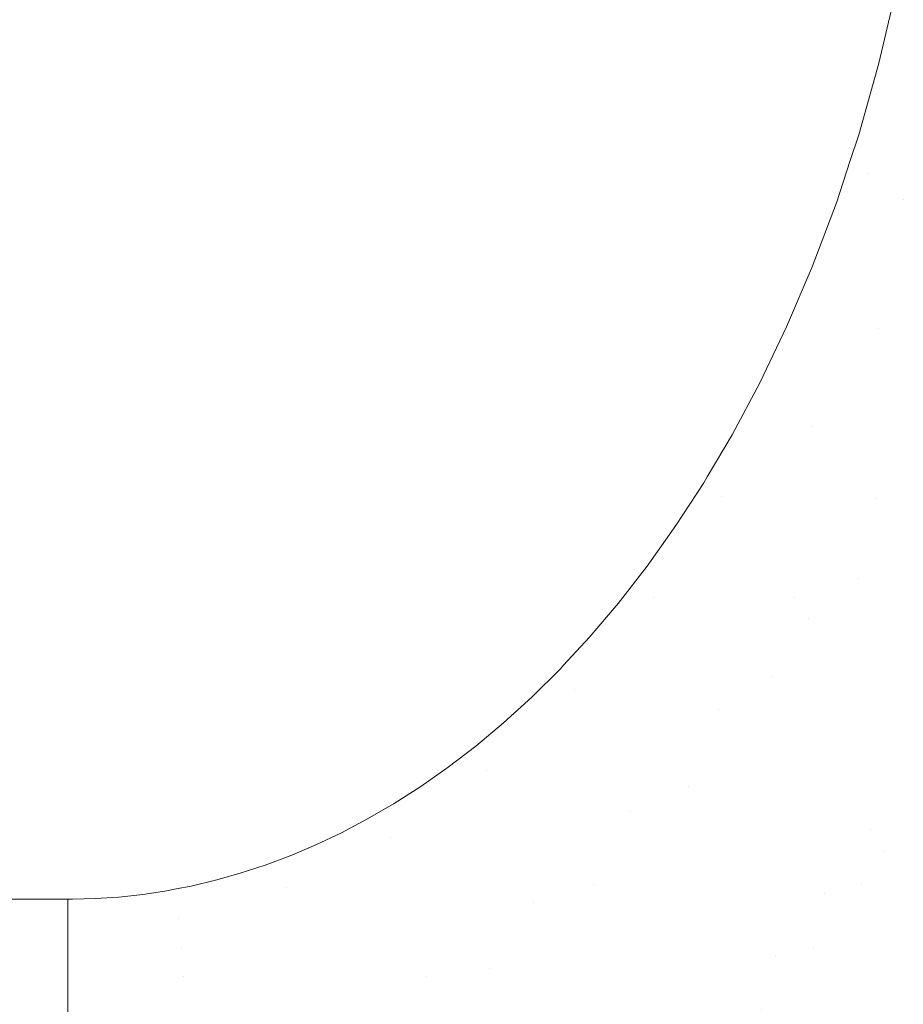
# Model space of a CAD drawing. Header units: centimetres. Extents: x -17.1 to 18.2, y 4.2 to 6.
# Tile 236 of 256: x 6.2224 to 6.2896, y 4.5922 to 4.6671. Entities that reach past the tile are written whole.
import ezdxf

# ---------------------------------------------------------------- set-up
doc = ezdxf.new("R2010")
doc.units = ezdxf.units.CM
doc.header["$LTSCALE"] = 2.54
doc.layers.add('Lucido design-1', color=7, linetype='Continuous')

# ---------------------------------------------------------------- blocks, each defined once
blk = doc.blocks.new('Gruppo-3-1')
at = {"color": 7, "linetype": 'Continuous', "lineweight": 9}
blk.add_3dface([(-17.020308, 5.900212, -2276.22217), (-17.020308, 4.300212, -2276.22217), (18.147234, 4.300212, -2276.22217), (18.147234, 5.900212, -2276.22217)], dxfattribs=at)
for points, invisible_edges in [([(18.147234, 5.900212, -2277.02217), (6.24222, 4.401209, -2277.02217), (6.247738, 4.402007, -2277.02217)], 9), ([(6.24222, 4.401209, -2277.02217), (18.147234, 5.900212, -2277.02217), (18.147234, 4.300212, -2277.02217)], 9), ([(18.147234, 5.900212, -2277.02217), (6.247738, 4.402007, -2277.02217), (6.250767, 4.402575, -2277.02217)], 9), ([(6.250767, 4.402575, -2277.02217), (6.253268, 4.403044, -2277.02217), (18.147234, 5.900212, -2277.02217)], 10), ([(18.147234, 5.900212, -2277.02217), (6.253268, 4.403044, -2277.02217), (6.258817, 4.404324, -2277.02217)], 9), ([(18.147234, 5.900212, -2277.02217), (6.258817, 4.404324, -2277.02217), (6.26439, 4.405856, -2277.02217)], 9), ([(18.147234, 5.900212, -2277.02217), (6.26439, 4.405856, -2277.02217), (6.269994, 4.407647, -2277.02217)], 9), ([(18.147234, 5.900212, -2277.02217), (6.269994, 4.407647, -2277.02217), (6.275634, 4.409711, -2277.02217)], 9), ([(18.147234, 5.900212, -2277.02217), (6.275634, 4.409711, -2277.02217), (6.281313, 4.412058, -2277.02217)], 9), ([(18.147234, 5.900212, -2277.02217), (6.281313, 4.412058, -2277.02217), (6.287038, 4.414703, -2277.02217)], 9), ([(18.147234, 5.900212, -2277.02217), (6.287038, 4.414703, -2277.02217), (6.292811, 4.417664, -2277.02217)], 9), ([(-5.162661, 4.672217, -2276.62217), (6.289069, 4.669536, -2276.62217), (6.287719, 4.663812, -2276.62217)], 9), ([(6.287719, 4.663812, -2276.62217), (6.28618, 4.65835, -2276.62217), (6.285538, 4.6564, -2276.62217), (-5.162661, 4.672217, -2276.62217)], 12), ([(-5.161034, 4.664758, -2276.62217), (-5.162268, 4.670124, -2276.62217), (-5.162661, 4.672217, -2276.62217), (6.285538, 4.6564, -2276.62217)], 12), ([(6.287719, 4.663812, -2276.62217), (6.289069, 4.669536, -2276.62217), (6.291024, 4.671591, -2276.622195), (6.286886, 4.655419, -2276.622195)], 14), ([(6.291024, 4.671591, -2276.622195), (6.292447, 4.670964, -2276.622269), (6.288218, 4.654438, -2276.622269), (6.286886, 4.655419, -2276.622195)], 15), ([(6.289561, 4.65345, -2276.622396), (6.288218, 4.654438, -2276.622269), (6.292447, 4.670964, -2276.622269), (6.293881, 4.670332, -2276.622396)], 15), ([(6.293881, 4.670332, -2276.622396), (6.295326, 4.669696, -2276.622574), (6.290914, 4.652454, -2276.622574), (6.289561, 4.65345, -2276.622396)], 15), ([(6.285538, 4.6564, -2276.62217), (-5.159637, 4.659626, -2276.62217), (-5.161034, 4.664758, -2276.62217)], 9), ([(6.286886, 4.655419, -2276.622195), (6.28618, 4.65835, -2276.62217), (6.287719, 4.663812, -2276.62217)], 9), ([(6.285538, 4.6564, -2276.62217), (-5.158617, 4.656399, -2276.62217), (-5.159637, 4.659626, -2276.62217)], 9), ([(6.286886, 4.655419, -2276.622195), (6.285538, 4.6564, -2276.62217), (6.28618, 4.65835, -2276.62217)], 9), ([(-5.15643, 4.650123, -2276.62217), (-5.158095, 4.654744, -2276.62217), (-5.158617, 4.656399, -2276.62217), (6.285538, 4.6564, -2276.62217)], 12), ([(-5.154661, 4.645769, -2276.62217), (-5.15643, 4.650123, -2276.62217), (6.285538, 4.6564, -2276.62217)], 10), ([(6.285538, 4.6564, -2276.62217), (-5.152073, 4.640221, -2276.62217), (-5.152807, 4.641681, -2276.62217), (-5.154661, 4.645769, -2276.62217)], 9), ([(-5.150885, 4.637859, -2276.62217), (-5.152073, 4.640221, -2276.62217), (6.285538, 4.6564, -2276.62217)], 10), ([(6.285538, 4.6564, -2276.62217), (-5.146887, 4.630963, -2276.62217), (-5.148912, 4.634296, -2276.62217), (-5.150885, 4.637859, -2276.62217)], 9), ([(6.285538, 4.6564, -2276.62217), (-5.145618, 4.629021, -2276.62217), (-5.146887, 4.630963, -2276.62217)], 9), ([(6.285538, 4.6564, -2276.62217), (-5.142642, 4.62488, -2276.62217), (-5.143568, 4.626094, -2276.62217), (-5.145618, 4.629021, -2276.62217)], 9), ([(-5.141506, 4.62339, -2276.62217), (-5.142642, 4.62488, -2276.62217), (6.285538, 4.6564, -2276.62217)], 10), ([(-5.139441, 4.620895, -2276.62217), (-5.141506, 4.62339, -2276.62217), (6.285538, 4.6564, -2276.62217)], 10), ([(-5.137379, 4.618599, -2276.62217), (-5.139441, 4.620895, -2276.62217), (6.285538, 4.6564, -2276.62217)], 10), ([(-5.135325, 4.616489, -2276.62217), (-5.137379, 4.618599, -2276.62217), (6.285538, 4.6564, -2276.62217)], 10), ([(-5.133282, 4.614553, -2276.62217), (-5.135325, 4.616489, -2276.62217), (6.285538, 4.6564, -2276.62217)], 10), ([(6.285538, 4.6564, -2276.62217), (-5.130266, 4.611987, -2276.62217), (-5.131253, 4.612781, -2276.62217), (-5.133282, 4.614553, -2276.62217)], 9), ([(-5.12924, 4.611162, -2276.62217), (-5.130266, 4.611987, -2276.62217), (6.285538, 4.6564, -2276.62217)], 10), ([(-5.127245, 4.609686, -2276.62217), (-5.12924, 4.611162, -2276.62217), (6.285538, 4.6564, -2276.62217)], 10), ([(-5.125268, 4.608344, -2276.62217), (-5.127245, 4.609686, -2276.62217), (6.285538, 4.6564, -2276.62217)], 10), ([(-5.123308, 4.607127, -2276.62217), (-5.125268, 4.608344, -2276.62217), (6.285538, 4.6564, -2276.62217)], 10), ([(-5.121367, 4.606029, -2276.62217), (-5.123308, 4.607127, -2276.62217), (6.285538, 4.6564, -2276.62217)], 10), ([(-5.119443, 4.605042, -2276.62217), (-5.121367, 4.606029, -2276.62217), (6.285538, 4.6564, -2276.62217)], 10), ([(-5.117535, 4.604161, -2276.62217), (-5.119443, 4.605042, -2276.62217), (6.285538, 4.6564, -2276.62217)], 10), ([(6.285538, 4.6564, -2276.62217), (-5.115409, 4.603293, -2276.62217), (-5.115641, 4.603378, -2276.62217), (-5.117535, 4.604161, -2276.62217)], 9), ([(-5.115409, 4.603293, -2276.62217), (6.285538, 4.6564, -2276.62217), (6.226033, 4.600212, -2276.62217), (-5.099108, 4.600212, -2276.62217)], 11), ([(6.226385, 4.600213, -2276.62217), (6.226033, 4.600212, -2276.62217), (6.285538, 4.6564, -2276.62217)], 10), ([(6.228109, 4.600261, -2276.62217), (6.226385, 4.600213, -2276.62217), (6.285538, 4.6564, -2276.62217)], 10), ([(6.229919, 4.600384, -2276.62217), (6.228109, 4.600261, -2276.62217), (6.285538, 4.6564, -2276.62217)], 10), ([(6.231737, 4.600584, -2276.62217), (6.229919, 4.600384, -2276.62217), (6.285538, 4.6564, -2276.62217)], 10), ([(6.285538, 4.6564, -2276.62217), (6.234278, 4.600999, -2276.62217), (6.233566, 4.600861, -2276.62217), (6.231737, 4.600584, -2276.62217)], 9), ([(6.235408, 4.601219, -2276.62217), (6.234278, 4.600999, -2276.62217), (6.285538, 4.6564, -2276.62217)], 10), ([(6.237265, 4.601661, -2276.62217), (6.235408, 4.601219, -2276.62217), (6.285538, 4.6564, -2276.62217)], 10), ([(6.239138, 4.602189, -2276.62217), (6.237265, 4.601661, -2276.62217), (6.285538, 4.6564, -2276.62217)], 10), ([(6.241031, 4.60281, -2276.62217), (6.239138, 4.602189, -2276.62217), (6.285538, 4.6564, -2276.62217)], 10), ([(6.242945, 4.603527, -2276.62217), (6.241031, 4.60281, -2276.62217), (6.285538, 4.6564, -2276.62217)], 10), ([(6.244881, 4.604347, -2276.62217), (6.242945, 4.603527, -2276.62217), (6.285538, 4.6564, -2276.62217)], 10), ([(6.246842, 4.605276, -2276.62217), (6.244881, 4.604347, -2276.62217), (6.285538, 4.6564, -2276.62217)], 10), ([(6.285538, 4.6564, -2276.62217), (6.250019, 4.607015, -2276.62217), (6.248828, 4.606322, -2276.62217), (6.246842, 4.605276, -2276.62217)], 9), ([(6.250019, 4.607015, -2276.62217), (6.285538, 4.6564, -2276.62217), (6.284478, 4.653174, -2276.62217)], 9), ([(6.284478, 4.653174, -2276.62217), (6.285538, 4.6564, -2276.62217), (6.286886, 4.655419, -2276.622195)], 10), ([(6.286886, 4.655419, -2276.622195), (6.280192, 4.63888, -2276.622195), (6.280688, 4.643735, -2276.62217), (6.282639, 4.6483, -2276.62217)], 11), ([(6.286886, 4.655419, -2276.622195), (6.288218, 4.654438, -2276.622269), (6.281378, 4.637537, -2276.622269), (6.280192, 4.63888, -2276.622195)], 15), ([(6.286886, 4.655419, -2276.622195), (6.282639, 4.6483, -2276.62217), (6.284478, 4.653174, -2276.62217)], 9), ([(6.282573, 4.636184, -2276.622396), (6.281378, 4.637537, -2276.622269), (6.288218, 4.654438, -2276.622269), (6.289561, 4.65345, -2276.622396)], 15), ([(6.250019, 4.607015, -2276.62217), (6.284478, 4.653174, -2276.62217), (6.282639, 4.6483, -2276.62217)], 9), ([(6.287718, 4.643617, -2276.622574), (6.282573, 4.636184, -2276.622396), (6.289561, 4.65345, -2276.622396)], 11), ([(6.289561, 4.65345, -2276.622396), (6.290914, 4.652454, -2276.622574), (6.287718, 4.643617, -2276.622574)], 11), ([(6.287718, 4.643617, -2276.622574), (6.290914, 4.652454, -2276.622574), (6.292275, 4.651453, -2276.622807), (6.289012, 4.64243, -2276.622807)], 15), ([(6.289012, 4.64243, -2276.622807), (6.292275, 4.651453, -2276.622807), (6.293643, 4.650446, -2276.623095), (6.290312, 4.641237, -2276.623095)], 15), ([(6.250019, 4.607015, -2276.62217), (6.282639, 4.6483, -2276.62217), (6.280688, 4.643735, -2276.62217), (6.27865, 4.639481, -2276.62217)], 9), ([(6.280192, 4.63888, -2276.622195), (6.27865, 4.639481, -2276.62217), (6.280688, 4.643735, -2276.62217)], 9), ([(6.287718, 4.643617, -2276.622574), (6.283777, 4.634821, -2276.622574), (6.282573, 4.636184, -2276.622396)], 11), ([(6.289012, 4.64243, -2276.622807), (6.284988, 4.633449, -2276.622807), (6.283777, 4.634821, -2276.622574), (6.287718, 4.643617, -2276.622574)], 15), ([(6.290312, 4.641237, -2276.623095), (6.286206, 4.63207, -2276.623095), (6.284988, 4.633449, -2276.622807), (6.289012, 4.64243, -2276.622807)], 15), ([(6.291619, 4.640038, -2276.623439), (6.287429, 4.630685, -2276.623439), (6.286206, 4.63207, -2276.623095), (6.290312, 4.641237, -2276.623095)], 15), ([(6.290899, 4.634047, -2276.623839), (6.287429, 4.630685, -2276.623439), (6.291619, 4.640038, -2276.623439)], 11), ([(6.27865, 4.639481, -2276.62217), (6.276544, 4.635535, -2276.62217), (6.250019, 4.607015, -2276.62217)], 10), ([(6.276544, 4.635535, -2276.62217), (6.27865, 4.639481, -2276.62217), (6.280192, 4.63888, -2276.622195), (6.275753, 4.630837, -2276.622195)], 14), ([(6.280192, 4.63888, -2276.622195), (6.281378, 4.637537, -2276.622269), (6.276842, 4.629318, -2276.622269), (6.275753, 4.630837, -2276.622195)], 15), ([(6.277939, 4.627787, -2276.622396), (6.276842, 4.629318, -2276.622269), (6.281378, 4.637537, -2276.622269), (6.282573, 4.636184, -2276.622396)], 15), ([(6.282573, 4.636184, -2276.622396), (6.283777, 4.634821, -2276.622574), (6.279044, 4.626245, -2276.622574), (6.277939, 4.627787, -2276.622396)], 15), ([(6.276544, 4.635535, -2276.62217), (6.274664, 4.632348, -2276.62217), (6.250019, 4.607015, -2276.62217)], 10), ([(6.275753, 4.630837, -2276.622195), (6.274664, 4.632348, -2276.62217), (6.276544, 4.635535, -2276.62217)], 9), ([(6.280156, 4.624693, -2276.622807), (6.279044, 4.626245, -2276.622574), (6.283777, 4.634821, -2276.622574), (6.284988, 4.633449, -2276.622807)], 15), ([(6.290899, 4.634047, -2276.623839), (6.288657, 4.629294, -2276.623839), (6.287429, 4.630685, -2276.623439)], 11), ([(6.292175, 4.632746, -2276.624298), (6.289889, 4.627899, -2276.624298), (6.288657, 4.629294, -2276.623839), (6.290899, 4.634047, -2276.623839)], 15), ([(6.284988, 4.633449, -2276.622807), (6.286206, 4.63207, -2276.623095), (6.281273, 4.623134, -2276.623095), (6.280156, 4.624693, -2276.622807)], 15), ([(6.250019, 4.607015, -2276.62217), (6.274664, 4.632348, -2276.62217), (6.274392, 4.631887, -2276.62217), (6.272279, 4.62863, -2276.62217)], 9), ([(6.274392, 4.631887, -2276.62217), (6.274664, 4.632348, -2276.62217), (6.275753, 4.630837, -2276.622195)], 10), ([(6.272279, 4.62863, -2276.62217), (6.274392, 4.631887, -2276.62217), (6.275753, 4.630837, -2276.622195)], 10), ([(6.282397, 4.621567, -2276.623439), (6.281273, 4.623134, -2276.623095), (6.286206, 4.63207, -2276.623095), (6.287429, 4.630685, -2276.623439)], 15), ([(6.275753, 4.630837, -2276.622195), (6.270547, 4.623197, -2276.622195), (6.270082, 4.625537, -2276.62217), (6.272279, 4.62863, -2276.62217)], 11), ([(6.275753, 4.630837, -2276.622195), (6.276842, 4.629318, -2276.622269), (6.271522, 4.621511, -2276.622269), (6.270547, 4.623197, -2276.622195)], 15), ([(6.2862, 4.6246, -2276.623839), (6.282397, 4.621567, -2276.623439), (6.287429, 4.630685, -2276.623439)], 11), ([(6.287429, 4.630685, -2276.623439), (6.288657, 4.629294, -2276.623839), (6.2862, 4.6246, -2276.623839)], 11), ([(6.272504, 4.619811, -2276.622396), (6.271522, 4.621511, -2276.622269), (6.276842, 4.629318, -2276.622269), (6.277939, 4.627787, -2276.622396)], 15), ([(6.2862, 4.6246, -2276.623839), (6.288657, 4.629294, -2276.623839), (6.289889, 4.627899, -2276.624298), (6.287384, 4.623113, -2276.624298)], 15), ([(6.250019, 4.607015, -2276.62217), (6.272279, 4.62863, -2276.62217), (6.270082, 4.625537, -2276.62217), (6.267878, 4.622701, -2276.62217)], 9), ([(6.277939, 4.627787, -2276.622396), (6.279044, 4.626245, -2276.622574), (6.273494, 4.6181, -2276.622574), (6.272504, 4.619811, -2276.622396)], 15), ([(6.287384, 4.623113, -2276.624298), (6.289889, 4.627899, -2276.624298), (6.291123, 4.626502, -2276.624816), (6.288569, 4.621623, -2276.624816)], 15), ([(6.274489, 4.616377, -2276.622807), (6.273494, 4.6181, -2276.622574), (6.279044, 4.626245, -2276.622574), (6.280156, 4.624693, -2276.622807)], 15), ([(6.288569, 4.621623, -2276.624816), (6.291123, 4.626502, -2276.624816), (6.292359, 4.625102, -2276.625393), (6.289757, 4.620131, -2276.625393)], 15), ([(6.267878, 4.622701, -2276.62217), (6.270082, 4.625537, -2276.62217), (6.270547, 4.623197, -2276.622195)], 10), ([(6.280156, 4.624693, -2276.622807), (6.281273, 4.623134, -2276.623095), (6.27549, 4.614646, -2276.623095), (6.274489, 4.616377, -2276.622807)], 15), ([(6.2862, 4.6246, -2276.623839), (6.283524, 4.619994, -2276.623839), (6.282397, 4.621567, -2276.623439)], 11), ([(6.287384, 4.623113, -2276.624298), (6.284655, 4.618416, -2276.624298), (6.283524, 4.619994, -2276.623839), (6.2862, 4.6246, -2276.623839)], 15), ([(6.267878, 4.622701, -2276.62217), (6.265678, 4.620108, -2276.62217), (6.250019, 4.607015, -2276.62217)], 10), ([(6.265678, 4.620108, -2276.62217), (6.267878, 4.622701, -2276.62217), (6.270547, 4.623197, -2276.622195), (6.26458, 4.616181, -2276.622195)], 14), ([(6.270547, 4.623197, -2276.622195), (6.271522, 4.621511, -2276.622269), (6.265425, 4.614341, -2276.622269), (6.26458, 4.616181, -2276.622195)], 15), ([(6.279555, 4.617164, -2276.623439), (6.27549, 4.614646, -2276.623095), (6.281273, 4.623134, -2276.623095)], 11), ([(6.281273, 4.623134, -2276.623095), (6.282397, 4.621567, -2276.623439), (6.279555, 4.617164, -2276.623439)], 11), ([(6.288569, 4.621623, -2276.624816), (6.285788, 4.616835, -2276.624816), (6.284655, 4.618416, -2276.624298), (6.287384, 4.623113, -2276.624298)], 15), ([(6.266275, 4.612486, -2276.622396), (6.265425, 4.614341, -2276.622269), (6.271522, 4.621511, -2276.622269), (6.272504, 4.619811, -2276.622396)], 15), ([(6.279555, 4.617164, -2276.623439), (6.282397, 4.621567, -2276.623439), (6.283524, 4.619994, -2276.623839), (6.280626, 4.615503, -2276.623839)], 15), ([(6.289757, 4.620131, -2276.625393), (6.286922, 4.615252, -2276.625393), (6.285788, 4.616835, -2276.624816), (6.288569, 4.621623, -2276.624816)], 15), ([(6.265678, 4.620108, -2276.62217), (6.263738, 4.61801, -2276.62217), (6.250019, 4.607015, -2276.62217)], 10), ([(6.26458, 4.616181, -2276.622195), (6.263738, 4.61801, -2276.62217), (6.265678, 4.620108, -2276.62217)], 9), ([(6.272504, 4.619811, -2276.622396), (6.273494, 4.6181, -2276.622574), (6.267132, 4.610619, -2276.622574), (6.266275, 4.612486, -2276.622396)], 15), ([(6.280626, 4.615503, -2276.623839), (6.283524, 4.619994, -2276.623839), (6.284655, 4.618416, -2276.624298), (6.281699, 4.613837, -2276.624298)], 15), ([(6.290944, 4.618639, -2276.62603), (6.288057, 4.613668, -2276.62603), (6.286922, 4.615252, -2276.625393), (6.289757, 4.620131, -2276.625393)], 15), ([(6.250842, 4.607493, -2276.62217), (6.250019, 4.607015, -2276.62217), (6.263738, 4.61801, -2276.62217)], 10), ([(6.252883, 4.608798, -2276.62217), (6.250842, 4.607493, -2276.62217), (6.263738, 4.61801, -2276.62217)], 10), ([(6.254952, 4.610249, -2276.62217), (6.252883, 4.608798, -2276.62217), (6.263738, 4.61801, -2276.62217)], 10), ([(6.257048, 4.611855, -2276.62217), (6.254952, 4.610249, -2276.62217), (6.263738, 4.61801, -2276.62217)], 10), ([(6.259172, 4.613631, -2276.62217), (6.257048, 4.611855, -2276.62217), (6.263738, 4.61801, -2276.62217)], 10), ([(6.263738, 4.61801, -2276.62217), (6.26349, 4.617742, -2276.62217), (6.26132, 4.615588, -2276.62217), (6.259172, 4.613631, -2276.62217)], 8), ([(6.26349, 4.617742, -2276.62217), (6.263738, 4.61801, -2276.62217), (6.26458, 4.616181, -2276.622195)], 10), ([(6.267994, 4.60874, -2276.622807), (6.267132, 4.610619, -2276.622574), (6.273494, 4.6181, -2276.622574), (6.274489, 4.616377, -2276.622807)], 15), ([(6.281699, 4.613837, -2276.624298), (6.284655, 4.618416, -2276.624298), (6.285788, 4.616835, -2276.624816), (6.282775, 4.612167, -2276.624816)], 15), ([(6.292131, 4.617147, -2276.626728), (6.289191, 4.612086, -2276.626728), (6.288057, 4.613668, -2276.62603), (6.290944, 4.618639, -2276.62603)], 15), ([(6.26132, 4.615588, -2276.62217), (6.26349, 4.617742, -2276.62217), (6.26458, 4.616181, -2276.622195)], 10), ([(6.279555, 4.617164, -2276.623439), (6.276495, 4.612906, -2276.623439), (6.27549, 4.614646, -2276.623095)], 11), ([(6.280626, 4.615503, -2276.623839), (6.277505, 4.61116, -2276.623839), (6.276495, 4.612906, -2276.623439), (6.279555, 4.617164, -2276.623439)], 15), ([(6.282775, 4.612167, -2276.624816), (6.285788, 4.616835, -2276.624816), (6.286922, 4.615252, -2276.625393), (6.283853, 4.610496, -2276.625393)], 15), ([(6.293316, 4.615658, -2276.627487), (6.290323, 4.610506, -2276.627487), (6.289191, 4.612086, -2276.626728), (6.292131, 4.617147, -2276.626728)], 15), ([(6.259172, 4.613631, -2276.62217), (6.26132, 4.615588, -2276.62217), (6.26458, 4.616181, -2276.622195), (6.257891, 4.610018, -2276.622195)], 14), ([(6.26458, 4.616181, -2276.622195), (6.265425, 4.614341, -2276.622269), (6.258589, 4.608043, -2276.622269), (6.257891, 4.610018, -2276.622195)], 15), ([(6.274489, 4.616377, -2276.622807), (6.27549, 4.614646, -2276.623095), (6.26886, 4.606851, -2276.623095), (6.267994, 4.60874, -2276.622807)], 15), ([(6.281699, 4.613837, -2276.624298), (6.278517, 4.609409, -2276.624298), (6.277505, 4.61116, -2276.623839), (6.280626, 4.615503, -2276.623839)], 15), ([(6.283853, 4.610496, -2276.625393), (6.286922, 4.615252, -2276.625393), (6.288057, 4.613668, -2276.62603), (6.28493, 4.608824, -2276.62603)], 15), ([(6.259292, 4.606053, -2276.622396), (6.258589, 4.608043, -2276.622269), (6.265425, 4.614341, -2276.622269), (6.266275, 4.612486, -2276.622396)], 15), ([(6.273219, 4.608825, -2276.623439), (6.26886, 4.606851, -2276.623095), (6.27549, 4.614646, -2276.623095)], 11), ([(6.27549, 4.614646, -2276.623095), (6.276495, 4.612906, -2276.623439), (6.273219, 4.608825, -2276.623439)], 11), ([(6.257891, 4.610018, -2276.622195), (6.257048, 4.611855, -2276.62217), (6.259172, 4.613631, -2276.62217)], 9), ([(6.282775, 4.612167, -2276.624816), (6.279532, 4.607653, -2276.624816), (6.278517, 4.609409, -2276.624298), (6.281699, 4.613837, -2276.624298)], 15), ([(6.286007, 4.607153, -2276.626728), (6.28493, 4.608824, -2276.62603), (6.288057, 4.613668, -2276.62603), (6.289191, 4.612086, -2276.626728)], 15), ([(6.273219, 4.608825, -2276.623439), (6.276495, 4.612906, -2276.623439), (6.277505, 4.61116, -2276.623839), (6.274163, 4.606997, -2276.623839)], 15), ([(6.266275, 4.612486, -2276.622396), (6.267132, 4.610619, -2276.622574), (6.26, 4.604048, -2276.622574), (6.259292, 4.606053, -2276.622396)], 15), ([(6.283853, 4.610496, -2276.625393), (6.280547, 4.605896, -2276.625393), (6.279532, 4.607653, -2276.624816), (6.282775, 4.612167, -2276.624816)], 15), ([(6.289191, 4.612086, -2276.626728), (6.290323, 4.610506, -2276.627487), (6.287082, 4.605485, -2276.627487), (6.286007, 4.607153, -2276.626728)], 15), ([(6.254952, 4.610249, -2276.62217), (6.257048, 4.611855, -2276.62217), (6.257891, 4.610018, -2276.622195)], 10), ([(6.260712, 4.602031, -2276.622807), (6.26, 4.604048, -2276.622574), (6.267132, 4.610619, -2276.622574), (6.267994, 4.60874, -2276.622807)], 15), ([(6.274163, 4.606997, -2276.623839), (6.277505, 4.61116, -2276.623839), (6.278517, 4.609409, -2276.624298), (6.27511, 4.605164, -2276.624298)], 15), ([(6.28493, 4.608824, -2276.62603), (6.281563, 4.604138, -2276.62603), (6.280547, 4.605896, -2276.625393), (6.283853, 4.610496, -2276.625393)], 15), ([(6.288154, 4.603821, -2276.628308), (6.287082, 4.605485, -2276.627487), (6.290323, 4.610506, -2276.627487), (6.291452, 4.608931, -2276.628308)], 15), ([(6.252883, 4.608798, -2276.62217), (6.254952, 4.610249, -2276.62217), (6.257891, 4.610018, -2276.622195), (6.250558, 4.604936, -2276.622195)], 14), ([(6.257891, 4.610018, -2276.622195), (6.258589, 4.608043, -2276.622269), (6.251095, 4.602849, -2276.622269), (6.250558, 4.604936, -2276.622195)], 15), ([(6.27511, 4.605164, -2276.624298), (6.278517, 4.609409, -2276.624298), (6.279532, 4.607653, -2276.624816), (6.276058, 4.603326, -2276.624816)], 15), ([(6.250842, 4.607493, -2276.62217), (6.252883, 4.608798, -2276.62217), (6.250558, 4.604936, -2276.622195)], 10), ([(6.267994, 4.60874, -2276.622807), (6.26886, 4.606851, -2276.623095), (6.261429, 4.600004, -2276.623095), (6.260712, 4.602031, -2276.622807)], 15), ([(6.273219, 4.608825, -2276.623439), (6.269731, 4.604952, -2276.623439), (6.26886, 4.606851, -2276.623095)], 11), ([(6.274163, 4.606997, -2276.623839), (6.270605, 4.603047, -2276.623839), (6.269731, 4.604952, -2276.623439), (6.273219, 4.608825, -2276.623439)], 15), ([(6.282579, 4.602382, -2276.626728), (6.281563, 4.604138, -2276.62603), (6.28493, 4.608824, -2276.62603), (6.286007, 4.607153, -2276.626728)], 15), ([(6.290932, 4.604743, -2276.629191), (6.288154, 4.603821, -2276.628308), (6.291452, 4.608931, -2276.628308)], 11), ([(6.250558, 4.604936, -2276.622195), (6.250019, 4.607015, -2276.62217), (6.250842, 4.607493, -2276.62217)], 9), ([(6.251636, 4.600747, -2276.622396), (6.251095, 4.602849, -2276.622269), (6.258589, 4.608043, -2276.622269), (6.259292, 4.606053, -2276.622396)], 15), ([(6.276058, 4.603326, -2276.624816), (6.279532, 4.607653, -2276.624816), (6.280547, 4.605896, -2276.625393), (6.277008, 4.601487, -2276.625393)], 15), ([(6.248828, 4.606322, -2276.62217), (6.250019, 4.607015, -2276.62217), (6.250558, 4.604936, -2276.622195)], 10), ([(6.266038, 4.601322, -2276.623439), (6.261429, 4.600004, -2276.623095), (6.26886, 4.606851, -2276.623095)], 11), ([(6.26886, 4.606851, -2276.623095), (6.269731, 4.604952, -2276.623439), (6.266038, 4.601322, -2276.623439)], 11), ([(6.27511, 4.605164, -2276.624298), (6.271482, 4.601136, -2276.624298), (6.270605, 4.603047, -2276.623839), (6.274163, 4.606997, -2276.623839)], 15), ([(6.286007, 4.607153, -2276.626728), (6.287082, 4.605485, -2276.627487), (6.283592, 4.600628, -2276.627487), (6.282579, 4.602382, -2276.626728)], 15), ([(6.246842, 4.605276, -2276.62217), (6.248828, 4.606322, -2276.62217), (6.250558, 4.604936, -2276.622195)], 10), ([(6.259292, 4.606053, -2276.622396), (6.26, 4.604048, -2276.622574), (6.252181, 4.598629, -2276.622574), (6.251636, 4.600747, -2276.622396)], 15), ([(6.244881, 4.604347, -2276.62217), (6.246842, 4.605276, -2276.62217), (6.250558, 4.604936, -2276.622195), (6.242697, 4.601138, -2276.622195)], 14), ([(6.277008, 4.601487, -2276.625393), (6.280547, 4.605896, -2276.625393), (6.281563, 4.604138, -2276.62603), (6.277958, 4.599647, -2276.62603)], 15), ([(6.28641, 4.601327, -2276.628308), (6.283592, 4.600628, -2276.627487), (6.287082, 4.605485, -2276.627487)], 11), ([(6.287082, 4.605485, -2276.627487), (6.288154, 4.603821, -2276.628308), (6.28641, 4.601327, -2276.628308)], 11), ([(6.250558, 4.604936, -2276.622195), (6.251095, 4.602849, -2276.622269), (6.243062, 4.598968, -2276.622269), (6.242697, 4.601138, -2276.622195)], 15), ([(6.266038, 4.601322, -2276.623439), (6.269731, 4.604952, -2276.623439), (6.270605, 4.603047, -2276.623839), (6.266838, 4.599344, -2276.623839)], 15), ([(6.276058, 4.603326, -2276.624816), (6.27236, 4.599221, -2276.624816), (6.271482, 4.601136, -2276.624298), (6.27511, 4.605164, -2276.624298)], 15), ([(6.290932, 4.604743, -2276.629191), (6.289223, 4.602163, -2276.629191), (6.288154, 4.603821, -2276.628308)], 11), ([(6.292024, 4.603137, -2276.630136), (6.290286, 4.600513, -2276.630136), (6.289223, 4.602163, -2276.629191), (6.290932, 4.604743, -2276.629191)], 15), ([(6.242697, 4.601138, -2276.622195), (6.242945, 4.603527, -2276.62217), (6.244881, 4.604347, -2276.62217)], 9), ([(6.25273, 4.596499, -2276.622807), (6.252181, 4.598629, -2276.622574), (6.26, 4.604048, -2276.622574), (6.260712, 4.602031, -2276.622807)], 15), ([(6.278908, 4.597808, -2276.626728), (6.277958, 4.599647, -2276.62603), (6.281563, 4.604138, -2276.62603), (6.282579, 4.602382, -2276.626728)], 15), ([(6.28641, 4.601327, -2276.628308), (6.288154, 4.603821, -2276.628308), (6.289223, 4.602163, -2276.629191), (6.287449, 4.599626, -2276.629191)], 15), ([(6.241031, 4.60281, -2276.62217), (6.242945, 4.603527, -2276.62217), (6.242697, 4.601138, -2276.622195)], 10), ([(6.266838, 4.599344, -2276.623839), (6.270605, 4.603047, -2276.623839), (6.271482, 4.601136, -2276.624298), (6.26764, 4.59736, -2276.624298)], 15), ([(6.277008, 4.601487, -2276.625393), (6.27324, 4.597304, -2276.625393), (6.27236, 4.599221, -2276.624816), (6.276058, 4.603326, -2276.624816)], 15), ([(6.239138, 4.602189, -2276.62217), (6.241031, 4.60281, -2276.62217), (6.242697, 4.601138, -2276.622195)], 10), ([(6.24343, 4.596782, -2276.622396), (6.243062, 4.598968, -2276.622269), (6.251095, 4.602849, -2276.622269), (6.251636, 4.600747, -2276.622396)], 15), ([(6.282579, 4.602382, -2276.626728), (6.283592, 4.600628, -2276.627487), (6.279855, 4.595973, -2276.627487), (6.278908, 4.597808, -2276.626728)], 15), ([(6.237265, 4.601661, -2276.62217), (6.239138, 4.602189, -2276.62217), (6.242697, 4.601138, -2276.622195), (6.234462, 4.598788, -2276.622195)], 14), ([(6.235408, 4.601219, -2276.62217), (6.237265, 4.601661, -2276.62217), (6.234462, 4.598788, -2276.622195)], 10), ([(6.260712, 4.602031, -2276.622807), (6.261429, 4.600004, -2276.623095), (6.253281, 4.594357, -2276.623095), (6.25273, 4.596499, -2276.622807)], 15), ([(6.277958, 4.599647, -2276.62603), (6.27412, 4.595386, -2276.62603), (6.27324, 4.597304, -2276.625393), (6.277008, 4.601487, -2276.625393)], 15), ([(6.287449, 4.599626, -2276.629191), (6.289223, 4.602163, -2276.629191), (6.290286, 4.600513, -2276.630136), (6.288482, 4.597934, -2276.630136)], 15), ([(6.231737, 4.600584, -2276.62217), (6.233566, 4.600861, -2276.62217), (6.234462, 4.598788, -2276.622195)], 10), ([(6.233566, 4.600861, -2276.62217), (6.234278, 4.600999, -2276.62217), (6.234462, 4.598788, -2276.622195)], 10), ([(6.234462, 4.598788, -2276.622195), (6.234278, 4.600999, -2276.62217), (6.235408, 4.601219, -2276.62217)], 9), ([(6.242697, 4.601138, -2276.622195), (6.243062, 4.598968, -2276.622269), (6.234647, 4.596567, -2276.622269), (6.234462, 4.598788, -2276.622195)], 15), ([(6.251636, 4.600747, -2276.622396), (6.252181, 4.598629, -2276.622574), (6.2438, 4.59458, -2276.622574), (6.24343, 4.596782, -2276.622396)], 15), ([(6.266038, 4.601322, -2276.623439), (6.262148, 4.597966, -2276.623439), (6.261429, 4.600004, -2276.623095)], 11), ([(6.266838, 4.599344, -2276.623839), (6.262871, 4.595921, -2276.623839), (6.262148, 4.597966, -2276.623439), (6.266038, 4.601322, -2276.623439)], 15), ([(6.26764, 4.59736, -2276.624298), (6.271482, 4.601136, -2276.624298), (6.27236, 4.599221, -2276.624816), (6.268445, 4.595372, -2276.624816)], 15), ([(6.28641, 4.601327, -2276.628308), (6.284603, 4.598879, -2276.628308), (6.283592, 4.600628, -2276.627487)], 11), ([(6.287449, 4.599626, -2276.629191), (6.28561, 4.597136, -2276.629191), (6.284603, 4.598879, -2276.628308), (6.28641, 4.601327, -2276.628308)], 15), ([(-5.099108, 4.597993, -2276.622218), (-5.099108, 4.600212, -2276.62217), (6.226033, 4.600212, -2276.62217), (6.226033, 4.597993, -2276.622218)], 8), ([(6.229919, 4.600384, -2276.62217), (6.231737, 4.600584, -2276.62217), (6.234462, 4.598788, -2276.622195), (6.226033, 4.597993, -2276.622218)], 14), ([(6.228109, 4.600261, -2276.62217), (6.229919, 4.600384, -2276.62217), (6.226033, 4.597993, -2276.622218)], 10), ([(6.226385, 4.600213, -2276.62217), (6.228109, 4.600261, -2276.62217), (6.226033, 4.597993, -2276.622218)], 10), ([(6.226033, 4.597993, -2276.622218), (6.226033, 4.600212, -2276.62217), (6.226385, 4.600213, -2276.62217)], 8), ([(6.258076, 4.594917, -2276.623439), (6.253281, 4.594357, -2276.623095), (6.261429, 4.600004, -2276.623095)], 11), ([(6.261429, 4.600004, -2276.623095), (6.262148, 4.597966, -2276.623439), (6.258076, 4.594917, -2276.623439)], 11), ([(6.282733, 4.596483, -2276.628308), (6.279855, 4.595973, -2276.627487), (6.283592, 4.600628, -2276.627487)], 11), ([(6.283592, 4.600628, -2276.627487), (6.284603, 4.598879, -2276.628308), (6.282733, 4.596483, -2276.628308)], 11), ([(6.288482, 4.597934, -2276.630136), (6.290286, 4.600513, -2276.630136), (6.291343, 4.598873, -2276.631143), (6.28951, 4.596251, -2276.631143)], 15), ([(6.26764, 4.59736, -2276.624298), (6.263595, 4.59387, -2276.624298), (6.262871, 4.595921, -2276.623839), (6.266838, 4.599344, -2276.623839)], 15), ([(6.274999, 4.593469, -2276.626728), (6.27412, 4.595386, -2276.62603), (6.277958, 4.599647, -2276.62603), (6.278908, 4.597808, -2276.626728)], 15), ([(6.288482, 4.597934, -2276.630136), (6.286613, 4.595402, -2276.630136), (6.28561, 4.597136, -2276.629191), (6.287449, 4.599626, -2276.629191)], 15), ([(6.226033, 4.597993, -2276.622218), (6.234462, 4.598788, -2276.622195), (6.234647, 4.596567, -2276.622269)], 11), ([(6.234833, 4.594329, -2276.622396), (6.234647, 4.596567, -2276.622269), (6.243062, 4.598968, -2276.622269), (6.24343, 4.596782, -2276.622396)], 15), ([(6.244173, 4.592364, -2276.622807), (6.2438, 4.59458, -2276.622574), (6.252181, 4.598629, -2276.622574), (6.25273, 4.596499, -2276.622807)], 15), ([(6.268445, 4.595372, -2276.624816), (6.27236, 4.599221, -2276.624816), (6.27324, 4.597304, -2276.625393), (6.26925, 4.593382, -2276.625393)], 15), ([(6.282733, 4.596483, -2276.628308), (6.284603, 4.598879, -2276.628308), (6.28561, 4.597136, -2276.629191), (6.283708, 4.594699, -2276.629191)], 15), ([(6.28951, 4.596251, -2276.631143), (6.291343, 4.598873, -2276.631143), (6.292393, 4.597244, -2276.632211), (6.29053, 4.594579, -2276.632211)], 15), ([(6.226033, 4.597993, -2276.622218), (6.226033, 4.59585, -2276.622265), (-5.099108, 4.59585, -2276.622265), (-5.099108, 4.597993, -2276.622218)], 10), ([(6.234647, 4.596567, -2276.622269), (6.226033, 4.59585, -2276.622265), (6.226033, 4.597993, -2276.622218)], 9), ([(6.258076, 4.594917, -2276.623439), (6.262148, 4.597966, -2276.623439), (6.262871, 4.595921, -2276.623839), (6.258717, 4.592811, -2276.623839)], 15), ([(6.278908, 4.597808, -2276.626728), (6.279855, 4.595973, -2276.627487), (6.275877, 4.591556, -2276.627487), (6.274999, 4.593469, -2276.626728)], 15), ([(6.28951, 4.596251, -2276.631143), (6.28761, 4.593677, -2276.631143), (6.286613, 4.595402, -2276.630136), (6.288482, 4.597934, -2276.630136)], 15), ([(6.268445, 4.595372, -2276.624816), (6.264321, 4.591814, -2276.624816), (6.263595, 4.59387, -2276.624298), (6.26764, 4.59736, -2276.624298)], 15), ([(6.26925, 4.593382, -2276.625393), (6.27324, 4.597304, -2276.625393), (6.27412, 4.595386, -2276.62603), (6.270055, 4.591391, -2276.62603)], 15), ([(6.283708, 4.594699, -2276.629191), (6.28561, 4.597136, -2276.629191), (6.286613, 4.595402, -2276.630136), (6.284679, 4.592923, -2276.630136)], 15), ([(6.226033, 4.59585, -2276.622265), (6.234647, 4.596567, -2276.622269), (6.234833, 4.594329, -2276.622396)], 11), ([(6.24343, 4.596782, -2276.622396), (6.2438, 4.59458, -2276.622574), (6.23502, 4.592075, -2276.622574), (6.234833, 4.594329, -2276.622396)], 15), ([(6.25273, 4.596499, -2276.622807), (6.253281, 4.594357, -2276.623095), (6.244548, 4.590137, -2276.623095), (6.244173, 4.592364, -2276.622807)], 15), ([(6.282733, 4.596483, -2276.628308), (6.280801, 4.594142, -2276.628308), (6.279855, 4.595973, -2276.627487)], 11), ([(6.283708, 4.594699, -2276.629191), (6.281743, 4.592318, -2276.629191), (6.280801, 4.594142, -2276.628308), (6.282733, 4.596483, -2276.628308)], 15), ([(6.29053, 4.594579, -2276.632211), (6.2886, 4.591964, -2276.632211), (6.28761, 4.593677, -2276.631143), (6.28951, 4.596251, -2276.631143)], 15), ([(6.226033, 4.59585, -2276.622265), (6.226033, 4.591496, -2276.62255), (-5.099108, 4.591496, -2276.62255), (-5.099108, 4.5935, -2276.622419)], 10), ([(-5.099108, 4.5935, -2276.622419), (-5.099108, 4.59585, -2276.622265), (6.226033, 4.59585, -2276.622265)], 10), ([(6.234833, 4.594329, -2276.622396), (6.226033, 4.591496, -2276.62255), (6.226033, 4.59585, -2276.622265)], 9), ([(6.259359, 4.590699, -2276.624298), (6.258717, 4.592811, -2276.623839), (6.262871, 4.595921, -2276.623839), (6.263595, 4.59387, -2276.624298)], 15), ([(6.278807, 4.591862, -2276.628308), (6.275877, 4.591556, -2276.627487), (6.279855, 4.595973, -2276.627487)], 11), ([(6.279855, 4.595973, -2276.627487), (6.280801, 4.594142, -2276.628308), (6.278807, 4.591862, -2276.628308)], 11), ([(6.258076, 4.594917, -2276.623439), (6.253835, 4.592204, -2276.623439), (6.253281, 4.594357, -2276.623095)], 11), ([(6.258717, 4.592811, -2276.623839), (6.254391, 4.590044, -2276.623839), (6.253835, 4.592204, -2276.623439), (6.258076, 4.594917, -2276.623439)], 15), ([(6.26925, 4.593382, -2276.625393), (6.265048, 4.589757, -2276.625393), (6.264321, 4.591814, -2276.624816), (6.268445, 4.595372, -2276.624816)], 15), ([(6.27086, 4.589401, -2276.626728), (6.270055, 4.591391, -2276.62603), (6.27412, 4.595386, -2276.62603), (6.274999, 4.593469, -2276.626728)], 15), ([(6.284679, 4.592923, -2276.630136), (6.286613, 4.595402, -2276.630136), (6.28761, 4.593677, -2276.631143), (6.285644, 4.591158, -2276.631143)], 15), ([(6.234833, 4.594329, -2276.622396), (6.23502, 4.592075, -2276.622574), (6.226033, 4.591496, -2276.62255)], 11), ([(6.235209, 4.589807, -2276.622807), (6.23502, 4.592075, -2276.622574), (6.2438, 4.59458, -2276.622574), (6.244173, 4.592364, -2276.622807)], 15), ([(6.244924, 4.587899, -2276.623439), (6.244548, 4.590137, -2276.623095), (6.253281, 4.594357, -2276.623095), (6.253835, 4.592204, -2276.623439)], 15), ([(6.278807, 4.591862, -2276.628308), (6.280801, 4.594142, -2276.628308), (6.281743, 4.592318, -2276.629191), (6.279714, 4.589999, -2276.629191)], 15), ([(6.284679, 4.592923, -2276.630136), (6.28268, 4.590502, -2276.630136), (6.281743, 4.592318, -2276.629191), (6.283708, 4.594699, -2276.629191)], 15), ([(6.291543, 4.592921, -2276.633342), (6.289582, 4.590265, -2276.633342), (6.2886, 4.591964, -2276.632211), (6.29053, 4.594579, -2276.632211)], 15), ([(6.263595, 4.59387, -2276.624298), (6.264321, 4.591814, -2276.624816), (6.260004, 4.588582, -2276.624816), (6.259359, 4.590699, -2276.624298)], 15), ([(6.270055, 4.591391, -2276.62603), (6.265775, 4.587698, -2276.62603), (6.265048, 4.589757, -2276.625393), (6.26925, 4.593382, -2276.625393)], 15), ([(6.274999, 4.593469, -2276.626728), (6.275877, 4.591556, -2276.627487), (6.271664, 4.587415, -2276.627487), (6.27086, 4.589401, -2276.626728)], 15), ([(6.285644, 4.591158, -2276.631143), (6.28761, 4.593677, -2276.631143), (6.2886, 4.591964, -2276.632211), (6.286602, 4.589404, -2276.632211)], 15), ([(6.254949, 4.587877, -2276.624298), (6.254391, 4.590044, -2276.623839), (6.258717, 4.592811, -2276.623839), (6.259359, 4.590699, -2276.624298)], 15), ([(6.285644, 4.591158, -2276.631143), (6.283612, 4.588697, -2276.631143), (6.28268, 4.590502, -2276.630136), (6.284679, 4.592923, -2276.630136)], 15), ([(6.244173, 4.592364, -2276.622807), (6.244548, 4.590137, -2276.623095), (6.235398, 4.587526, -2276.623095), (6.235209, 4.589807, -2276.622807)], 15), ([(6.279714, 4.589999, -2276.629191), (6.281743, 4.592318, -2276.629191), (6.28268, 4.590502, -2276.630136), (6.280618, 4.588144, -2276.630136)], 15)]:
    blk.add_3dface(points, dxfattribs=dict(at, invisible_edges=invisible_edges))
blk = doc.blocks.new('Gruppo-4-1')
at = {"color": 7}
blk.add_blockref('Gruppo-3-1', (0, 0), dxfattribs=at)

msp = doc.modelspace()

# ---------------------------------------------------------------- block references
at = {"layer": 'Lucido design-1', "color": 7}
msp.add_blockref('Gruppo-4-1', (0, 0), dxfattribs=at)

doc.saveas('drawing.dxf')
